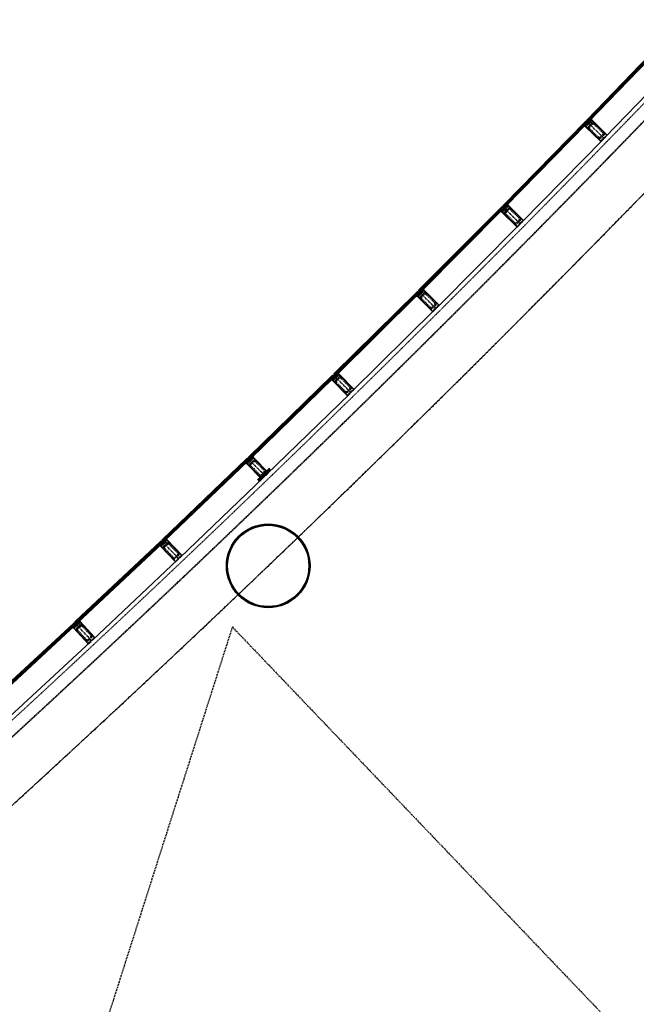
# Model space of a CAD drawing. Header units: millimetres. Extents: x 98667 to 994031, y -2704 to 533009.
# Tile 179 of 256: x 580861 to 588227, y 359366 to 371122. Entities that reach past the tile are written whole.
import ezdxf

# ---------------------------------------------------------------- set-up
doc = ezdxf.new("R2010")
doc.units = ezdxf.units.MM
for name, pattern in [('AP03000E0$0$CENTER', [50.8, 31.75, -6.35, 6.35, -6.35]), ('AP03000E0$0$HIDDEN', [9.525, 6.35, -3.175]), ('AP03000E0$0$HIDDENX2', [19.05, 12.7, -6.35]), ('HIDDENX2', [19.05, 12.7, -6.35]), ('sp00000g0$0$CENTER', [50.8, 31.75, -6.35, 6.35, -6.35])]:
    doc.linetypes.add(name, pattern=pattern)
for name, color, linetype in [('A-COL ENCLOUSER INNER', 1, 'Continuous'), ('A-COL ENCLOUSER OUTER', 6, 'Continuous'), ('sp00000g0$0$S-GRID', 1, 'sp00000g0$0$CENTER')]:
    doc.layers.add(name, color=color, linetype=linetype)
for name, color, linetype, lineweight in [('A-FLOR-OVHD', 2, 'HIDDENX2', 25), ('A-WALL-FULL', 6, 'Continuous', 70), ('AP03000E0$0$A-FLOR-EDGE', 1, 'AP03000E0$0$HIDDENX2', 15), ('AP03000E0$0$A-GLAZ-FULL-EXTR', 2, 'Continuous', 20), ('AP03000E0$0$A-GLAZ-MULL-EXTR', 3, 'Continuous', 35), ('AP03000E0$0$A-WALL-FNSH', 1, 'Continuous', 15)]:
    doc.layers.add(name, color=color, linetype=linetype, lineweight=lineweight)
doc.layers.add('AP03000E0$0$A-Slab Edge Guide', color=55, linetype='Continuous', lineweight=15, plot=False)

msp = doc.modelspace()

# ---------------------------------------------------------------- linework, layer by layer
at = {"color": 251, "linetype": 'AP03000E0$0$CENTER'}
for p, q in [((587842, 369705), (587627, 369915)), ((586841, 368685), (586628, 368896)), ((585833, 367674), (585621, 367886)), ((584817, 366670), (584607, 366884)), ((583792, 365674), (583584, 365890)), ((582760, 364687), (582554, 364904)), ((581720, 363707), (581515, 363927))]:
    msp.add_line(p, q, dxfattribs=at)
at = {"layer": 'A-COL ENCLOUSER INNER', "color": 251}
for radius in [494, 485]:
    msp.add_circle((583830, 364601), radius, dxfattribs=at)
at = {"layer": 'A-COL ENCLOUSER OUTER', "color": 251}
msp.add_circle((583830, 364601), 500, dxfattribs=at)
at = {"layer": 'A-FLOR-OVHD', "color": 251}
for q in [(577512, 345427, 0), (587816, 359257, 0)]:
    msp.add_line((583401, 363872, 0), q, dxfattribs=at)
at = {"layer": 'A-WALL-FULL', "color": 251, "linetype": 'Continuous'}
msp.add_line((583854, 365754, 0), (583710, 365616, 0), dxfattribs=at)
at = {"layer": 'AP03000E0$0$A-FLOR-EDGE', "color": 251, "linetype": 'AP03000E0$0$HIDDEN'}
msp.add_arc((459073, 495000), 179716, 311, 11.47253, dxfattribs=at)
at = {"layer": 'AP03000E0$0$A-GLAZ-FULL-EXTR', "color": 251}
for p, q in [((587639, 369927), (588605, 370928)), ((588614, 370920), (587647, 369919)), ((587656, 369910), (588622, 370911)), ((588627, 370907), (587660, 369906)), ((587855, 369719), (588821, 370720)), ((587614, 369902), (586640, 368909)), ((586649, 368900), (587623, 369894)), ((587632, 369885), (586657, 368892)), ((586662, 368888), (587636, 369881)), ((587610, 369881), (587619, 369872)), ((587617, 369883), (587613, 369879)), ((587613, 369879), (587617, 369874)), ((587623, 369894), (587614, 369902)), ((587623, 369894), (587615, 369885)), ((587615, 369885), (587623, 369877)), ((587621, 369879), (587617, 369883)), ((587617, 369874), (587621, 369879)), ((587632, 369885), (587623, 369894)), ((587623, 369877), (587632, 369885)), ((587636, 369881), (587632, 369885)), ((587647, 369919), (587639, 369927)), ((587647, 369919), (587656, 369927)), ((587656, 369910), (587647, 369919)), ((587656, 369927), (587664, 369919)), ((587664, 369919), (587656, 369910)), ((587660, 369906), (587656, 369910)), ((587658, 369925), (587662, 369930)), ((587662, 369921), (587658, 369925)), ((587660, 369932), (587669, 369923)), ((587662, 369930), (587666, 369925)), ((587666, 369925), (587662, 369921)), ((587829, 369692), (586855, 368699)), ((586640, 368909), (586649, 368900)), ((586649, 368900), (586657, 368909)), ((586657, 368892), (586649, 368900)), ((586657, 368909), (586666, 368901)), ((586666, 368901), (586657, 368892)), ((586657, 368892), (586662, 368888)), ((586659, 368907), (586664, 368911)), ((586664, 368903), (586659, 368907)), ((586662, 368913), (586670, 368905)), ((586664, 368911), (586668, 368907)), ((586668, 368907), (586664, 368903)), ((585634, 367899), (586616, 368884)), ((586624, 368875), (585642, 367890)), ((585651, 367882), (586633, 368867)), ((586637, 368863), (585655, 367877)), ((586612, 368863), (586620, 368854)), ((586618, 368865), (586614, 368861)), ((586614, 368861), (586618, 368856)), ((586616, 368884), (586624, 368875)), ((586624, 368875), (586616, 368867)), ((586616, 368867), (586624, 368858)), ((586622, 368861), (586618, 368865)), ((586618, 368856), (586622, 368861)), ((586633, 368867), (586624, 368875)), ((586624, 368858), (586633, 368867)), ((586633, 368867), (586637, 368863)), ((585846, 367687), (586828, 368672)), ((585609, 367874), (584619, 366896)), ((584628, 366888), (585617, 367865)), ((585626, 367857), (584636, 366879)), ((584640, 366875), (585630, 367853)), ((585605, 367853), (585613, 367844)), ((585611, 367855), (585607, 367851)), ((585607, 367851), (585611, 367846)), ((585617, 367865), (585609, 367874)), ((585617, 367865), (585609, 367857)), ((585609, 367857), (585617, 367848)), ((585615, 367850), (585611, 367855)), ((585611, 367846), (585615, 367850)), ((585626, 367857), (585617, 367865)), ((585617, 367848), (585626, 367857)), ((585630, 367853), (585626, 367857)), ((585642, 367890), (585634, 367899)), ((585642, 367890), (585651, 367899)), ((585651, 367882), (585642, 367890)), ((585651, 367899), (585659, 367890)), ((585659, 367890), (585651, 367882)), ((585655, 367877), (585651, 367882)), ((585653, 367896), (585657, 367901)), ((585657, 367892), (585653, 367896)), ((585655, 367903), (585663, 367894)), ((585657, 367901), (585661, 367896)), ((585661, 367896), (585657, 367892)), ((585820, 367660), (584830, 366683)), ((584619, 366896), (584628, 366888)), ((584628, 366888), (584636, 366896)), ((584636, 366896), (584645, 366888)), ((584638, 366894), (584643, 366898)), ((584642, 366890), (584638, 366894)), ((584640, 366900), (584649, 366892)), ((584647, 366894), (584642, 366890)), ((584643, 366898), (584647, 366894)), ((583597, 365902), (584594, 366872)), ((584603, 366863), (583605, 365894)), ((583613, 365885), (584611, 366855)), ((584615, 366850), (583618, 365881)), ((584590, 366851), (584598, 366842)), ((584596, 366853), (584592, 366849)), ((584592, 366849), (584596, 366844)), ((584594, 366872), (584603, 366863)), ((584603, 366863), (584594, 366855)), ((584594, 366855), (584602, 366846)), ((584600, 366848), (584596, 366853)), ((584596, 366844), (584600, 366848)), ((584602, 366846), (584611, 366855)), ((584611, 366855), (584603, 366863)), ((584611, 366855), (584615, 366850)), ((584636, 366879), (584628, 366888)), ((584645, 366888), (584636, 366879)), ((584636, 366879), (584640, 366875)), ((583806, 365687), (584803, 366657)), ((583571, 365878), (582566, 364916)), ((582575, 364908), (583580, 365869)), ((583588, 365861), (582583, 364899)), ((582587, 364895), (583592, 365856)), ((583567, 365857), (583575, 365848)), ((583573, 365859), (583569, 365855)), ((583569, 365855), (583573, 365850)), ((583580, 365869), (583571, 365878)), ((583580, 365869), (583571, 365861)), ((583571, 365861), (583579, 365852)), ((583577, 365854), (583573, 365859)), ((583573, 365850), (583577, 365854)), ((583579, 365852), (583588, 365861)), ((583588, 365861), (583580, 365869)), ((583592, 365856), (583588, 365861)), ((583605, 365894), (583597, 365902)), ((583605, 365894), (583614, 365902)), ((583613, 365885), (583605, 365894)), ((583622, 365893), (583613, 365885)), ((583618, 365881), (583613, 365885)), ((583614, 365902), (583622, 365893)), ((583616, 365900), (583620, 365904)), ((583620, 365896), (583616, 365900)), ((583618, 365906), (583626, 365898)), ((583620, 365904), (583624, 365900)), ((583624, 365900), (583620, 365896)), ((583779, 365661), (582774, 364699)), ((582566, 364916), (582575, 364908)), ((582575, 364908), (582583, 364916)), ((582583, 364899), (582575, 364908)), ((582583, 364916), (582592, 364907)), ((582592, 364907), (582583, 364899)), ((582583, 364899), (582587, 364895)), ((582585, 364914), (582590, 364918)), ((582589, 364909), (582585, 364914)), ((582588, 364920), (582596, 364911)), ((582594, 364914), (582589, 364909)), ((582590, 364918), (582594, 364914)), ((581528, 363939), (582541, 364892)), ((582549, 364883), (581536, 363930)), ((581545, 363921), (582557, 364875)), ((582561, 364870), (581549, 363917)), ((582536, 364871), (582544, 364862)), ((582542, 364873), (582538, 364869)), ((582538, 364869), (582542, 364865)), ((582549, 364883), (582540, 364875)), ((582540, 364875), (582549, 364866)), ((582541, 364892), (582549, 364883)), ((582547, 364869), (582542, 364873)), ((582542, 364865), (582547, 364869)), ((582557, 364875), (582549, 364883)), ((582549, 364866), (582557, 364875)), ((582557, 364875), (582561, 364870)), ((581734, 363720), (582747, 364674)), ((581502, 363915), (580482, 362969)), ((580490, 362960), (581511, 363906)), ((581519, 363897), (580498, 362951)), ((580503, 362947), (581523, 363893)), ((581497, 363894), (581506, 363885)), ((581504, 363895), (581499, 363891)), ((581499, 363891), (581504, 363887)), ((581511, 363906), (581502, 363915)), ((581511, 363906), (581502, 363898)), ((581502, 363898), (581510, 363889)), ((581508, 363891), (581504, 363895)), ((581504, 363887), (581508, 363891)), ((581510, 363889), (581519, 363897)), ((581519, 363897), (581511, 363906)), ((581523, 363893), (581519, 363897)), ((581536, 363930), (581528, 363939)), ((581536, 363930), (581545, 363938)), ((581545, 363921), (581536, 363930)), ((581545, 363938), (581553, 363929)), ((581553, 363929), (581545, 363921)), ((581549, 363917), (581545, 363921)), ((581547, 363936), (581551, 363940)), ((581551, 363931), (581547, 363936)), ((581549, 363942), (581558, 363933)), ((581551, 363940), (581556, 363936)), ((581556, 363936), (581551, 363931)), ((581706, 363695), (580686, 362749))]:
    msp.add_line(p, q, dxfattribs=at)
at = {"layer": 'AP03000E0$0$A-GLAZ-FULL-EXTR', "color": 251, "linetype": 'Continuous'}
for p, q in [((587623, 369893), (587615, 369885)), ((587615, 369885), (587623, 369877)), ((587625, 369891), (587617, 369883)), ((587617, 369887), (587626, 369879)), ((587619, 369890), (587628, 369881)), ((587628, 369889), (587619, 369880)), ((587621, 369892), (587630, 369884)), ((587630, 369887), (587622, 369878)), ((587649, 369917), (587649, 369921)), ((587649, 369920), (587663, 369920)), ((587649, 369917), (587663, 369917)), ((587652, 369924), (587660, 369924)), ((587652, 369914), (587653, 369924)), ((587652, 369914), (587660, 369914)), ((587655, 369927), (587657, 369927)), ((587656, 369911), (587656, 369927)), ((587656, 369911), (587657, 369911)), ((587659, 369913), (587659, 369924)), ((587662, 369916), (587662, 369921)), ((586658, 368908), (586650, 368899)), ((586650, 368901), (586658, 368893)), ((586661, 368906), (586652, 368897)), ((586652, 368904), (586661, 368895)), ((586654, 368906), (586663, 368898)), ((586663, 368903), (586655, 368895)), ((586657, 368908), (586665, 368900)), ((586665, 368901), (586657, 368893)), ((586616, 368866), (586616, 368868)), ((586616, 368867), (586632, 368867)), ((586619, 368863), (586619, 368871)), ((586619, 368870), (586629, 368870)), ((586619, 368864), (586630, 368864)), ((586622, 368874), (586626, 368874)), ((586622, 368861), (586627, 368861)), ((586623, 368860), (586623, 368874)), ((586626, 368860), (586626, 368874)), ((586629, 368863), (586629, 368871)), ((586632, 368866), (586632, 368868)), ((585618, 367865), (585609, 367856)), ((585610, 367858), (585618, 367849)), ((585620, 367862), (585612, 367854)), ((585612, 367860), (585621, 367852)), ((585614, 367862), (585623, 367854)), ((585622, 367860), (585614, 367852)), ((585625, 367858), (585616, 367850)), ((585617, 367865), (585625, 367856)), ((585642, 367890), (585659, 367890)), ((585644, 367888), (585644, 367892)), ((585645, 367887), (585656, 367887)), ((585646, 367893), (585656, 367893)), ((585647, 367885), (585647, 367895)), ((585649, 367897), (585653, 367897)), ((585649, 367884), (585653, 367884)), ((585650, 367882), (585650, 367898)), ((585653, 367884), (585653, 367896)), ((585657, 367887), (585657, 367893)), ((584638, 366895), (584629, 366886)), ((584640, 366892), (584631, 366884)), ((584632, 366892), (584640, 366883)), ((584634, 366894), (584642, 366886)), ((584595, 366856), (584609, 366856)), ((584595, 366854), (584595, 366856)), ((584596, 366853), (584609, 366853)), ((584598, 366850), (584598, 366859)), ((584599, 366859), (584606, 366859)), ((584599, 366850), (584606, 366850)), ((584601, 366847), (584601, 366862)), ((584602, 366863), (584603, 366863)), ((584602, 366847), (584603, 366847)), ((584605, 366848), (584605, 366861)), ((584608, 366852), (584608, 366858)), ((584629, 366890), (584638, 366881)), ((584642, 366890), (584634, 366882)), ((584644, 366888), (584636, 366879)), ((583571, 365861), (583580, 365852)), ((583581, 365868), (583572, 365860)), ((583574, 365863), (583582, 365855)), ((583583, 365866), (583575, 365857)), ((583576, 365865), (583584, 365857)), ((583585, 365863), (583577, 365855)), ((583578, 365868), (583586, 365859)), ((583588, 365861), (583579, 365853)), ((583607, 365895), (583620, 365895)), ((583607, 365892), (583607, 365895)), ((583607, 365892), (583620, 365892)), ((583610, 365888), (583610, 365899)), ((583610, 365898), (583617, 365898)), ((583610, 365889), (583617, 365889)), ((583613, 365885), (583613, 365902)), ((583613, 365901), (583614, 365901)), ((583613, 365886), (583614, 365886)), ((583616, 365888), (583616, 365899)), ((583620, 365891), (583620, 365896)), ((582576, 364909), (582584, 364900)), ((582585, 364914), (582577, 364905)), ((582578, 364911), (582586, 364902)), ((582588, 364911), (582579, 364903)), ((582580, 364913), (582588, 364904)), ((582590, 364909), (582581, 364901)), ((582582, 364915), (582591, 364906)), ((582542, 364877), (582555, 364877)), ((582542, 364873), (582542, 364877)), ((582542, 364874), (582556, 364874)), ((582545, 364870), (582545, 364880)), ((582545, 364871), (582553, 364871)), ((582546, 364880), (582552, 364880)), ((582548, 364868), (582550, 364868)), ((582549, 364866), (582549, 364883)), ((582552, 364869), (582552, 364881)), ((582555, 364872), (582555, 364877)), ((581511, 363905), (581503, 363897)), ((581504, 363899), (581512, 363891)), ((581514, 363903), (581505, 363895)), ((581506, 363902), (581514, 363893)), ((581516, 363900), (581507, 363892)), ((581508, 363904), (581517, 363895)), ((581518, 363898), (581509, 363890)), ((581537, 363929), (581553, 363929)), ((581538, 363928), (581538, 363932)), ((581539, 363932), (581551, 363932)), ((581540, 363926), (581549, 363925)), ((581541, 363924), (581541, 363935)), ((581542, 363935), (581548, 363935)), ((581543, 363922), (581546, 363922)), ((581545, 363921), (581545, 363938)), ((581548, 363924), (581548, 363935)), ((581551, 363927), (581551, 363932))]:
    msp.add_line(p, q, dxfattribs=at)
at = {"layer": 'AP03000E0$0$A-GLAZ-MULL-EXTR', "color": 251}
for p, q in [((587625, 369870), (587606, 369851)), ((587606, 369851), (587613, 369851)), ((587613, 369851), (587643, 369881)), ((587613, 369851), (587629, 369867)), ((587617, 369847), (587613, 369851)), ((587803, 369666), (587617, 369847)), ((587618, 369906), (587621, 369909)), ((587643, 369881), (587618, 369906)), ((587647, 369878), (587619, 369849)), ((587619, 369849), (587660, 369810)), ((587621, 369909), (587650, 369881)), ((587629, 369867), (587625, 369870)), ((587632, 369920), (587635, 369923)), ((587661, 369892), (587632, 369920)), ((587635, 369923), (587660, 369899)), ((587635, 369865), (587661, 369892)), ((587637, 369863), (587635, 369865)), ((587666, 369893), (587637, 369863)), ((587650, 369881), (587647, 369878)), ((587660, 369899), (587690, 369930)), ((587692, 369924), (587664, 369896)), ((587664, 369896), (587666, 369893)), ((587671, 369917), (587690, 369937)), ((587674, 369913), (587671, 369917)), ((587690, 369930), (587674, 369913)), ((587690, 369937), (587690, 369930)), ((587690, 369930), (587694, 369926)), ((587732, 369884), (587692, 369924)), ((587694, 369926), (587880, 369745)), ((587876, 369745), (587732, 369884)), ((587660, 369810), (587803, 369670)), ((587815, 369687), (587844, 369717)), ((587844, 369717), (587846, 369715)), ((587880, 369745), (587845, 369709)), ((587846, 369715), (587876, 369745)), ((587803, 369670), (587833, 369700)), ((587835, 369698), (587803, 369666)), ((587817, 369684), (587815, 369687)), ((587843, 369711), (587817, 369684)), ((587833, 369700), (587835, 369698)), ((587845, 369709), (587843, 369711)), ((586623, 368891), (586619, 368887)), ((586651, 368863), (586623, 368891)), ((586637, 368905), (586633, 368902)), ((586633, 368902), (586662, 368874)), ((586662, 368881), (586637, 368905)), ((586692, 368911), (586662, 368881)), ((586665, 368877), (586693, 368905)), ((586672, 368898), (586692, 368918)), ((586676, 368895), (586672, 368898)), ((586692, 368911), (586676, 368895)), ((586692, 368918), (586692, 368911)), ((586695, 368907), (586692, 368911)), ((586693, 368905), (586734, 368865)), ((586880, 368725), (586695, 368907)), ((586627, 368852), (586607, 368833)), ((586607, 368833), (586614, 368833)), ((586644, 368863), (586614, 368833)), ((586614, 368833), (586630, 368849)), ((586614, 368833), (586618, 368829)), ((586618, 368829), (586803, 368646)), ((586619, 368887), (586644, 368863)), ((586620, 368831), (586648, 368859)), ((586660, 368791), (586620, 368831)), ((586630, 368849), (586627, 368852)), ((586648, 368859), (586650, 368857)), ((586650, 368857), (586679, 368887)), ((586677, 368889), (586651, 368863)), ((586803, 368651), (586660, 368791)), ((586662, 368874), (586665, 368877)), ((586679, 368887), (586677, 368889)), ((586734, 368865), (586876, 368725)), ((586803, 368646), (586838, 368682)), ((586832, 368680), (586803, 368651)), ((586860, 368712), (586830, 368683)), ((586830, 368683), (586832, 368680)), ((586836, 368684), (586862, 368710)), ((586838, 368682), (586836, 368684)), ((586876, 368725), (586846, 368695)), ((586846, 368695), (586848, 368693)), ((586848, 368693), (586880, 368725)), ((586862, 368710), (586860, 368712)), ((585619, 367842), (585600, 367823)), ((585607, 367823), (585637, 367853)), ((585607, 367823), (585623, 367838)), ((585613, 367877), (585616, 367881)), ((585637, 367853), (585613, 367877)), ((585641, 367849), (585613, 367821)), ((585616, 367881), (585644, 367853)), ((585623, 367838), (585619, 367842)), ((585627, 367892), (585630, 367895)), ((585655, 367863), (585627, 367892)), ((585629, 367837), (585655, 367863)), ((585631, 367835), (585629, 367837)), ((585630, 367895), (585655, 367870)), ((585661, 367865), (585631, 367835)), ((585644, 367853), (585641, 367849)), ((585655, 367870), (585685, 367900)), ((585686, 367895), (585658, 367867)), ((585658, 367867), (585661, 367865)), ((585666, 367888), (585685, 367907)), ((585669, 367884), (585666, 367888)), ((585685, 367900), (585669, 367884)), ((585685, 367907), (585685, 367900)), ((585685, 367900), (585689, 367897)), ((585727, 367854), (585686, 367895)), ((585689, 367897), (585872, 367712)), ((585868, 367712), (585727, 367854)), ((585600, 367823), (585607, 367823)), ((585611, 367819), (585607, 367823)), ((585794, 367635), (585611, 367819)), ((585613, 367821), (585653, 367781)), ((585653, 367781), (585794, 367639)), ((585794, 367639), (585824, 367669)), ((585826, 367667), (585794, 367635)), ((585806, 367655), (585836, 367685)), ((585808, 367653), (585806, 367655)), ((585834, 367679), (585808, 367653)), ((585824, 367669), (585826, 367667)), ((585837, 367677), (585834, 367679)), ((585836, 367685), (585838, 367683)), ((585872, 367712), (585837, 367677)), ((585838, 367683), (585868, 367712)), ((584612, 366889), (584616, 366893)), ((584616, 366893), (584640, 366868)), ((584640, 366868), (584670, 366898)), ((584672, 366892), (584644, 366864)), ((584651, 366885), (584671, 366905)), ((584670, 366898), (584654, 366882)), ((584671, 366905), (584670, 366898)), ((584670, 366898), (584674, 366894)), ((584712, 366851), (584672, 366892)), ((584674, 366894), (584856, 366708)), ((584604, 366840), (584585, 366821)), ((584585, 366821), (584592, 366821)), ((584592, 366821), (584622, 366850)), ((584592, 366821), (584608, 366836)), ((584595, 366817), (584592, 366821)), ((584777, 366631), (584595, 366817)), ((584598, 366875), (584601, 366879)), ((584622, 366850), (584598, 366875)), ((584626, 366847), (584598, 366819)), ((584598, 366819), (584637, 366778)), ((584601, 366879), (584629, 366850)), ((584608, 366836), (584604, 366840)), ((584640, 366861), (584612, 366889)), ((584614, 366835), (584640, 366861)), ((584616, 366833), (584614, 366835)), ((584646, 366862), (584616, 366833)), ((584629, 366850), (584626, 366847)), ((584637, 366778), (584777, 366636)), ((584644, 366864), (584646, 366862)), ((584654, 366882), (584651, 366885)), ((584852, 366708), (584712, 366851)), ((584777, 366636), (584807, 366665)), ((584810, 366663), (584777, 366631)), ((584790, 366652), (584820, 366681)), ((584818, 366675), (584792, 366650)), ((584807, 366665), (584810, 366663)), ((584820, 366673), (584818, 366675)), ((584856, 366708), (584820, 366673)), ((584820, 366681), (584822, 366679)), ((584822, 366679), (584852, 366708)), ((584792, 366650), (584790, 366652)), ((583581, 365846), (583562, 365827)), ((583599, 365856), (583569, 365827)), ((583569, 365827), (583585, 365842)), ((583574, 365825), (583603, 365853)), ((583579, 365885), (583575, 365881)), ((583575, 365881), (583599, 365856)), ((583606, 365856), (583579, 365885)), ((583585, 365842), (583581, 365846)), ((583593, 365899), (583589, 365895)), ((583589, 365895), (583617, 365866)), ((583617, 365874), (583593, 365899)), ((583603, 365853), (583605, 365850)), ((583605, 365850), (583635, 365880)), ((583633, 365882), (583606, 365856)), ((583648, 365903), (583617, 365874)), ((583617, 365866), (583621, 365870)), ((583621, 365870), (583649, 365897)), ((583628, 365891), (583648, 365910)), ((583632, 365887), (583628, 365891)), ((583648, 365903), (583632, 365887)), ((583635, 365880), (583633, 365882)), ((583648, 365910), (583648, 365903)), ((583651, 365899), (583648, 365903)), ((583649, 365897), (583689, 365856)), ((583832, 365712), (583651, 365899)), ((583689, 365856), (583828, 365712)), ((583562, 365827), (583569, 365827)), ((583569, 365827), (583572, 365823)), ((583572, 365823), (583753, 365636)), ((583614, 365784), (583574, 365825)), ((583753, 365640), (583614, 365784)), ((583753, 365636), (583789, 365671)), ((583783, 365669), (583753, 365640)), ((583811, 365701), (583781, 365671)), ((583781, 365671), (583783, 365669)), ((583787, 365673), (583813, 365698)), ((583789, 365671), (583787, 365673)), ((583828, 365712), (583797, 365683)), ((583797, 365683), (583800, 365681)), ((583800, 365681), (583832, 365712)), ((583813, 365698), (583811, 365701)), ((582548, 364899), (582545, 364896)), ((582545, 364896), (582569, 364870)), ((582576, 364870), (582548, 364899)), ((582563, 364913), (582559, 364909)), ((582559, 364909), (582587, 364880)), ((582587, 364887), (582563, 364913)), ((582574, 364864), (582605, 364893)), ((582603, 364895), (582576, 364870)), ((582618, 364917), (582587, 364887)), ((582590, 364884), (582619, 364911)), ((582598, 364905), (582618, 364924)), ((582601, 364901), (582598, 364905)), ((582618, 364917), (582601, 364901)), ((582605, 364893), (582603, 364895)), ((582618, 364924), (582618, 364917)), ((582621, 364913), (582618, 364917)), ((582619, 364911), (582658, 364870)), ((582800, 364724), (582621, 364913)), ((582551, 364860), (582531, 364841)), ((582531, 364841), (582538, 364841)), ((582569, 364870), (582538, 364841)), ((582538, 364841), (582554, 364856)), ((582538, 364841), (582541, 364837)), ((582541, 364837), (582720, 364649)), ((582543, 364839), (582572, 364867)), ((582583, 364798), (582543, 364839)), ((582554, 364856), (582551, 364860)), ((582572, 364867), (582574, 364864)), ((582720, 364653), (582583, 364798)), ((582587, 364880), (582590, 364884)), ((582658, 364870), (582796, 364725)), ((582720, 364649), (582756, 364683)), ((582751, 364682), (582720, 364653)), ((582779, 364713), (582749, 364684)), ((582749, 364684), (582751, 364682)), ((582754, 364685), (582781, 364711)), ((582756, 364683), (582754, 364685)), ((582796, 364725), (582765, 364696)), ((582765, 364696), (582767, 364693)), ((582767, 364693), (582800, 364724)), ((582781, 364711), (582779, 364713)), ((581512, 363882), (581492, 363864)), ((581492, 363864), (581499, 363863)), ((581499, 363863), (581530, 363892)), ((581499, 363863), (581515, 363879)), ((581502, 363860), (581499, 363863)), ((581680, 363670), (581502, 363860)), ((581533, 363889), (581505, 363862)), ((581505, 363862), (581543, 363820)), ((581506, 363918), (581510, 363921)), ((581530, 363892), (581506, 363918)), ((581510, 363921), (581537, 363892)), ((581515, 363879), (581512, 363882)), ((581521, 363932), (581524, 363935)), ((581548, 363902), (581521, 363932)), ((581521, 363877), (581548, 363902)), ((581523, 363875), (581521, 363877)), ((581554, 363904), (581523, 363875)), ((581524, 363935), (581548, 363910)), ((581537, 363892), (581533, 363889)), ((581548, 363910), (581579, 363939)), ((581581, 363933), (581552, 363906)), ((581552, 363906), (581554, 363904)), ((581560, 363927), (581580, 363946)), ((581563, 363923), (581560, 363927)), ((581579, 363939), (581563, 363923)), ((581580, 363946), (581579, 363939)), ((581579, 363939), (581583, 363935)), ((581619, 363891), (581581, 363933)), ((581583, 363935), (581760, 363745)), ((581756, 363745), (581619, 363891)), ((581543, 363820), (581680, 363674)), ((581693, 363690), (581723, 363719)), ((581723, 363719), (581725, 363716)), ((581760, 363745), (581724, 363711)), ((581725, 363716), (581756, 363745)), ((581680, 363674), (581711, 363703)), ((581713, 363700), (581680, 363670)), ((581695, 363688), (581693, 363690)), ((581722, 363713), (581695, 363688)), ((581711, 363703), (581713, 363700)), ((581724, 363711), (581722, 363713))]:
    msp.add_line(p, q, dxfattribs=at)
at = {"layer": 'AP03000E0$0$A-GLAZ-MULL-EXTR', "color": 251, "linetype": 'Continuous'}
for p, q in [((587626, 369870), (587607, 369851)), ((587607, 369852), (587608, 369851)), ((587610, 369854), (587613, 369851)), ((587628, 369868), (587611, 369851)), ((587612, 369856), (587615, 369853)), ((587614, 369859), (587618, 369855)), ((587616, 369861), (587620, 369857)), ((587618, 369863), (587622, 369860)), ((587621, 369865), (587624, 369862)), ((587623, 369868), (587626, 369864)), ((587625, 369870), (587629, 369866)), ((587690, 369936), (587671, 369917)), ((587672, 369918), (587675, 369914)), ((587690, 369931), (587673, 369914)), ((587674, 369920), (587677, 369916)), ((587676, 369922), (587680, 369919)), ((587678, 369925), (587682, 369921)), ((587680, 369927), (587684, 369923)), ((587683, 369929), (587686, 369926)), ((587685, 369931), (587688, 369928)), ((587687, 369934), (587690, 369931)), ((587689, 369936), (587690, 369935)), ((586673, 368898), (586679, 368898)), ((586675, 368901), (586682, 368901)), ((586675, 368896), (586675, 368901)), ((586676, 368895), (586676, 368895)), ((586678, 368904), (586685, 368904)), ((586678, 368897), (586678, 368904)), ((586681, 368908), (586688, 368908)), ((586681, 368900), (586681, 368907)), ((586684, 368911), (586691, 368911)), ((586684, 368903), (586684, 368911)), ((586687, 368907), (586687, 368914)), ((586688, 368914), (586692, 368914)), ((586691, 368917), (586692, 368917)), ((586691, 368910), (586691, 368917)), ((586608, 368833), (586608, 368833)), ((586609, 368835), (586616, 368835)), ((586611, 368833), (586611, 368836)), ((586613, 368838), (586620, 368838)), ((586614, 368833), (586614, 368840)), ((586616, 368841), (586623, 368841)), ((586617, 368836), (586617, 368843)), ((586619, 368844), (586626, 368844)), ((586620, 368839), (586621, 368846)), ((586622, 368848), (586629, 368847)), ((586624, 368842), (586624, 368849)), ((586625, 368851), (586628, 368851)), ((586627, 368845), (586627, 368852)), ((586630, 368849), (586630, 368849)), ((585621, 367840), (585604, 367823)), ((585611, 367833), (585614, 367830)), ((585613, 367836), (585617, 367832)), ((585615, 367838), (585619, 367834)), ((585618, 367840), (585621, 367837)), ((585667, 367889), (585671, 367886)), ((585685, 367903), (585668, 367886)), ((585669, 367892), (585673, 367888)), ((585672, 367894), (585675, 367890)), ((585674, 367896), (585677, 367893)), ((585676, 367898), (585680, 367895)), ((585678, 367901), (585682, 367897)), ((585681, 367903), (585684, 367899)), ((585683, 367905), (585685, 367903)), ((585602, 367824), (585604, 367823)), ((585604, 367827), (585608, 367823)), ((585606, 367829), (585610, 367825)), ((585609, 367831), (585612, 367828)), ((584671, 366904), (584651, 366885)), ((584670, 366900), (584653, 366883)), ((584657, 366892), (584661, 366888)), ((584660, 366894), (584663, 366890)), ((584662, 366896), (584665, 366893)), ((584664, 366898), (584668, 366895)), ((584666, 366901), (584670, 366897)), ((584669, 366903), (584671, 366901)), ((584605, 366840), (584585, 366821)), ((584585, 366821), (584585, 366821)), ((584587, 366823), (584589, 366821)), ((584607, 366838), (584589, 366821)), ((584589, 366825), (584593, 366822)), ((584592, 366827), (584595, 366824)), ((584594, 366830), (584597, 366826)), ((584596, 366832), (584600, 366828)), ((584598, 366834), (584602, 366830)), ((584601, 366836), (584604, 366833)), ((584603, 366838), (584606, 366835)), ((584653, 366887), (584656, 366884)), ((584655, 366890), (584659, 366886)), ((583569, 365834), (583577, 365834)), ((583570, 365828), (583570, 365835)), ((583573, 365831), (583573, 365838)), ((583573, 365837), (583580, 365837)), ((583576, 365841), (583583, 365840)), ((583576, 365834), (583576, 365841)), ((583579, 365844), (583584, 365844)), ((583579, 365837), (583579, 365844)), ((583582, 365840), (583582, 365845)), ((583628, 365891), (583636, 365891)), ((583630, 365889), (583630, 365893)), ((583631, 365888), (583632, 365888)), ((583632, 365894), (583639, 365894)), ((583633, 365889), (583633, 365896)), ((583635, 365897), (583642, 365897)), ((583637, 365892), (583637, 365899)), ((583638, 365901), (583645, 365901)), ((583640, 365895), (583640, 365902)), ((583641, 365904), (583648, 365904)), ((583643, 365898), (583643, 365905)), ((583645, 365907), (583648, 365907)), ((583646, 365901), (583646, 365908)), ((583648, 365910), (583648, 365910)), ((583563, 365828), (583570, 365828)), ((583563, 365827), (583563, 365828)), ((583566, 365831), (583573, 365831)), ((583566, 365827), (583567, 365831)), ((582598, 364905), (582605, 364905)), ((582601, 364908), (582608, 364908)), ((582601, 364902), (582601, 364908)), ((582601, 364902), (582602, 364902)), ((582604, 364911), (582612, 364911)), ((582604, 364904), (582604, 364911)), ((582607, 364907), (582607, 364914)), ((582608, 364914), (582615, 364914)), ((582610, 364910), (582610, 364917)), ((582611, 364917), (582618, 364917)), ((582613, 364913), (582613, 364920)), ((582614, 364921), (582618, 364920)), ((582617, 364916), (582617, 364923)), ((582618, 364924), (582618, 364924)), ((582531, 364841), (582538, 364841)), ((582534, 364845), (582542, 364845)), ((582534, 364841), (582534, 364844)), ((582537, 364841), (582537, 364847)), ((582538, 364848), (582545, 364848)), ((582540, 364843), (582540, 364850)), ((582541, 364851), (582548, 364851)), ((582543, 364846), (582543, 364853)), ((582544, 364854), (582552, 364854)), ((582546, 364849), (582547, 364856)), ((582548, 364857), (582553, 364857)), ((582550, 364852), (582550, 364859)), ((582553, 364855), (582553, 364858)), ((581513, 363881), (581494, 363864)), ((581494, 363865), (581495, 363864)), ((581496, 363867), (581499, 363864)), ((581498, 363870), (581502, 363866)), ((581515, 363879), (581499, 363863)), ((581500, 363872), (581504, 363868)), ((581503, 363874), (581506, 363870)), ((581505, 363876), (581509, 363872)), ((581507, 363878), (581511, 363875)), ((581510, 363880), (581513, 363877)), ((581580, 363943), (581561, 363926)), ((581561, 363928), (581564, 363924)), ((581574, 363933), (581563, 363923)), ((581563, 363930), (581567, 363927)), ((581565, 363932), (581569, 363929)), ((581568, 363935), (581571, 363931)), ((581570, 363937), (581573, 363933)), ((581572, 363939), (581576, 363935)), ((581575, 363941), (581578, 363937)), ((581577, 363943), (581579, 363941)), ((581579, 363945), (581580, 363945))]:
    msp.add_line(p, q, dxfattribs=at)
at = {"layer": 'AP03000E0$0$A-GLAZ-MULL-EXTR', "color": 251, "linetype": 'AP03000E0$0$HIDDENX2'}
for p, q in [((587662, 369880), (587628, 369844)), ((587628, 369844), (587642, 369830)), ((587642, 369830), (587712, 369902)), ((587694, 369884), (587659, 369848)), ((587697, 369915), (587662, 369880)), ((587703, 369875), (587668, 369839)), ((587712, 369902), (587697, 369915)), ((587828, 369771), (587721, 369875)), ((587837, 369779), (587730, 369884)), ((587660, 369812), (587767, 369708)), ((587669, 369821), (587776, 369717)), ((587794, 369717), (587829, 369753)), ((587803, 369708), (587838, 369744)), ((586664, 368861), (586699, 368897)), ((586699, 368897), (586713, 368883)), ((586628, 368826), (586664, 368861)), ((586643, 368812), (586628, 368826)), ((586713, 368883), (586643, 368812)), ((586660, 368829), (586695, 368865)), ((586767, 368689), (586660, 368794)), ((586669, 368821), (586704, 368856)), ((586776, 368697), (586669, 368803)), ((586722, 368856), (586829, 368751)), ((586731, 368865), (586837, 368760)), ((586829, 368733), (586794, 368698)), ((586838, 368724), (586802, 368689)), ((585657, 367851), (585621, 367816)), ((585635, 367801), (585706, 367872)), ((585688, 367854), (585653, 367819)), ((585692, 367886), (585657, 367851)), ((585697, 367845), (585662, 367810)), ((585706, 367872), (585692, 367886)), ((585821, 367739), (585715, 367845)), ((585830, 367748), (585724, 367854)), ((585621, 367816), (585635, 367801)), ((585653, 367784), (585759, 367677)), ((585662, 367792), (585768, 367686)), ((585785, 367686), (585821, 367721)), ((585794, 367677), (585830, 367713)), ((584642, 366848), (584606, 366813)), ((584606, 366813), (584620, 366799)), ((584620, 366799), (584691, 366869)), ((584637, 366781), (584742, 366674)), ((584674, 366852), (584638, 366817)), ((584677, 366883), (584642, 366848)), ((584646, 366790), (584751, 366683)), ((584682, 366843), (584647, 366808)), ((584691, 366869), (584677, 366883)), ((584805, 366735), (584700, 366842)), ((584814, 366744), (584709, 366851)), ((584769, 366683), (584805, 366718)), ((584778, 366674), (584814, 366709)), ((583583, 365819), (583619, 365854)), ((583669, 365874), (583597, 365805)), ((583615, 365822), (583651, 365857)), ((583619, 365854), (583655, 365889)), ((583623, 365813), (583659, 365848)), ((583655, 365889), (583669, 365874)), ((583677, 365848), (583781, 365740)), ((583686, 365856), (583790, 365748)), ((583597, 365805), (583583, 365819)), ((583718, 365679), (583614, 365787)), ((583727, 365688), (583623, 365796)), ((583781, 365722), (583745, 365687)), ((583789, 365713), (583753, 365678)), ((582588, 364868), (582624, 364902)), ((582624, 364902), (582638, 364888)), ((582552, 364834), (582588, 364868)), ((582566, 364819), (582552, 364834)), ((582638, 364888), (582566, 364819)), ((582686, 364692), (582583, 364801)), ((582584, 364836), (582620, 364871)), ((582592, 364827), (582629, 364862)), ((582695, 364701), (582592, 364809)), ((582646, 364861), (582749, 364752)), ((582655, 364870), (582759, 364761)), ((582749, 364735), (582713, 364700)), ((582758, 364726), (582721, 364691)), ((581549, 363890), (581513, 363856)), ((581513, 363856), (581527, 363841)), ((581527, 363841), (581600, 363910)), ((581581, 363892), (581545, 363858)), ((581586, 363924), (581549, 363890)), ((581590, 363883), (581553, 363849)), ((581600, 363910), (581586, 363924)), ((581710, 363773), (581608, 363883)), ((581719, 363782), (581617, 363891)), ((581544, 363823), (581646, 363713)), ((581553, 363832), (581655, 363722)), ((581673, 363721), (581709, 363755)), ((581681, 363712), (581718, 363746))]:
    msp.add_line(p, q, dxfattribs=at)
at = {"layer": 'AP03000E0$0$A-GLAZ-MULL-EXTR', "color": 251}
for centre, start, end in [((587615, 369905), 253.8432, 17.7219), ((587616, 369904), 253.8432, 17.7219), ((587617, 369903), 253.8432, 17.7219), ((587617, 369903), 253.8432, 17.7219), ((587618, 369902), 253.8432, 17.7219), ((587619, 369901), 253.8432, 17.7219), ((587636, 369926), 253.8432, 17.7219), ((587637, 369926), 253.8432, 17.7219), ((587638, 369925), 253.8432, 17.7219), ((587638, 369924), 253.8432, 17.7219), ((587639, 369923), 253.8432, 17.7219), ((587640, 369923), 253.8432, 17.7219), ((586638, 368908), 253.3875, 17.2662), ((586638, 368907), 253.3875, 17.2662), ((586639, 368907), 253.3875, 17.2662), ((586640, 368906), 253.3875, 17.2662), ((586640, 368905), 253.3875, 17.2662), ((586641, 368904), 253.3875, 17.2662), ((586617, 368887), 253.3875, 17.2662), ((586617, 368886), 253.3875, 17.2662), ((586618, 368885), 253.3875, 17.2662), ((586619, 368885), 253.3875, 17.2662), ((586619, 368884), 253.3875, 17.2662), ((586620, 368883), 253.3875, 17.2662), ((585610, 367877), 252.9319, 16.8106), ((585610, 367876), 252.9319, 16.8106), ((585611, 367875), 252.9319, 16.8106), ((585612, 367874), 252.9319, 16.8106), ((585613, 367874), 252.9319, 16.8106), ((585613, 367873), 252.9319, 16.8106), ((585631, 367898), 252.9319, 16.8106), ((585632, 367897), 252.9319, 16.8106), ((585632, 367896), 252.9319, 16.8106), ((585633, 367896), 252.9319, 16.8106), ((585634, 367895), 252.9319, 16.8106), ((585635, 367894), 252.9319, 16.8106), ((584616, 366896), 252.4763, 16.3549), ((584617, 366895), 252.4763, 16.3549), ((584618, 366894), 252.4763, 16.3549), ((584619, 366893), 252.4763, 16.3549), ((584619, 366893), 252.4763, 16.3549), ((584620, 366892), 252.4763, 16.3549), ((584595, 366875), 252.4763, 16.3549), ((584596, 366874), 252.4763, 16.3549), ((584596, 366873), 252.4763, 16.3549), ((584597, 366872), 252.4763, 16.3549), ((584598, 366872), 252.4763, 16.3549), ((584599, 366871), 252.4763, 16.3549), ((583572, 365881), 252.0207, 15.8993), ((583573, 365880), 252.0207, 15.8993), ((583574, 365879), 252.0207, 15.8993), ((583574, 365878), 252.0207, 15.8993), ((583575, 365878), 252.0207, 15.8993), ((583576, 365877), 252.0207, 15.8993), ((583594, 365901), 252.0207, 15.8993), ((583595, 365901), 252.0207, 15.8993), ((583595, 365900), 252.0207, 15.8993), ((583596, 365899), 252.0207, 15.8993), ((583597, 365899), 252.0207, 15.8993), ((583597, 365898), 252.0207, 15.8993), ((582542, 364895), 251.565, 15.4437), ((582542, 364894), 251.565, 15.4437), ((582543, 364893), 251.565, 15.4437), ((582544, 364893), 251.565, 15.4437), ((582564, 364915), 251.565, 15.4437), ((582564, 364915), 251.565, 15.4437), ((582565, 364914), 251.565, 15.4437), ((582566, 364913), 251.565, 15.4437), ((582566, 364913), 251.565, 15.4437), ((582567, 364912), 251.565, 15.4437), ((582545, 364892), 251.565, 15.4437), ((582545, 364891), 251.565, 15.4437), ((581503, 363917), 251.1094, 14.9881), ((581504, 363917), 251.1094, 14.9881), ((581505, 363916), 251.1094, 14.9881), ((581505, 363915), 251.1094, 14.9881), ((581506, 363914), 251.1094, 14.9881), ((581507, 363914), 251.1094, 14.9881), ((581525, 363938), 251.1094, 14.9881), ((581526, 363937), 251.1094, 14.9881), ((581527, 363936), 251.1094, 14.9881), ((581527, 363936), 251.1094, 14.9881), ((581528, 363935), 251.1094, 14.9881), ((581529, 363934), 251.1094, 14.9881)]:
    msp.add_arc(centre, 2.83, start, end, dxfattribs=at)
at = {"layer": 'AP03000E0$0$A-GLAZ-MULL-EXTR', "color": 251, "linetype": 'AP03000E0$0$HIDDENX2'}
for centre, radius, start, end in [((587677, 369830), 25, 135.7825, 225.7825), ((587677, 369830), 12.5, 135.7825, 225.7825), ((587712, 369866), 25, 45.7825, 135.7825), ((587712, 369866), 12.5, 45.7825, 135.7825), ((587785, 369726), 12.5, 225.7825, 315.7825), ((587820, 369762), 12.5, 315.7825, 45.7825), ((587820, 369762), 25, 315.7825, 45.7825), ((587785, 369726), 25, 225.7825, 315.7825), ((586678, 368812), 25, 135.3269, 225.3269), ((586678, 368812), 12.5, 135.3269, 225.3269), ((586713, 368847), 25, 45.3269, 135.3269), ((586713, 368847), 12.5, 45.3269, 135.3269), ((586785, 368706), 25, 225.3269, 315.3269), ((586785, 368706), 12.5, 225.3269, 315.3269), ((586820, 368742), 12.5, 315.3269, 45.3269), ((586820, 368742), 25, 315.3269, 45.3269), ((585706, 367837), 25, 44.8713, 134.8713), ((585706, 367837), 12.5, 44.8713, 134.8713), ((585671, 367801), 25, 134.8713, 224.8713), ((585671, 367801), 12.5, 134.8713, 224.8713), ((585812, 367730), 12.5, 314.8713, 44.8713), ((585812, 367730), 25, 314.8713, 44.8713), ((585776, 367695), 25, 224.8713, 314.8713), ((585776, 367695), 12.5, 224.8713, 314.8713), ((584655, 366799), 25, 134.4156, 224.4156), ((584655, 366799), 12.5, 134.4156, 224.4156), ((584691, 366834), 25, 44.4156, 134.4156), ((584691, 366834), 12.5, 44.4156, 134.4156), ((584760, 366692), 25, 224.4156, 314.4156), ((584760, 366692), 12.5, 224.4156, 314.4156), ((584796, 366727), 12.5, 314.4156, 44.4156), ((584796, 366727), 25, 314.4156, 44.4156), ((583668, 365839), 25, 43.96, 133.96), ((583668, 365839), 12.5, 43.96, 133.96), ((583632, 365804), 25, 133.96, 223.96), ((583632, 365804), 12.5, 133.96, 223.96), ((583772, 365731), 12.5, 313.96, 43.96), ((583772, 365731), 25, 313.96, 43.96), ((583736, 365696), 25, 223.96, 313.96), ((583736, 365696), 12.5, 223.96, 313.96), ((582601, 364818), 25, 133.5044, 223.5044), ((582601, 364818), 12.5, 133.5044, 223.5044), ((582637, 364853), 25, 43.5044, 133.5044), ((582637, 364853), 12.5, 43.5044, 133.5044), ((582704, 364709), 25, 223.5044, 313.5044), ((582704, 364709), 12.5, 223.5044, 313.5044), ((582740, 364744), 12.5, 313.5044, 43.5044), ((582740, 364744), 25, 313.5044, 43.5044), ((581562, 363840), 25, 133.0488, 223.0488), ((581562, 363840), 12.5, 133.0488, 223.0488), ((581598, 363874), 25, 43.0488, 133.0488), ((581598, 363874), 12.5, 43.0488, 133.0488), ((581664, 363730), 12.5, 223.0488, 313.0488), ((581701, 363765), 12.5, 313.0488, 43.0488), ((581701, 363765), 25, 313.0488, 43.0488), ((581664, 363730), 25, 223.0488, 313.0488)]:
    msp.add_arc(centre, radius, start, end, dxfattribs=at)
at = {"layer": 'AP03000E0$0$A-Slab Edge Guide', "color": 251, "linetype": 'AP03000E0$0$HIDDEN'}
msp.add_arc((459073, 495000), 180466, 311, 11.42421, dxfattribs=at)
at = {"layer": 'AP03000E0$0$A-WALL-FNSH', "color": 251, "linetype": 'AP03000E0$0$HIDDEN'}
for radius, end in [(179861, 11.46315), (179866, 11.46283)]:
    msp.add_arc((459073, 495000), radius, 311, end, dxfattribs=at)
at = {"layer": 'sp00000g0$0$S-GRID', "color": 251}
msp.add_arc((459073, 495000), 180466, 310.99999, 11.42421, dxfattribs=at)

doc.saveas('drawing.dxf')
